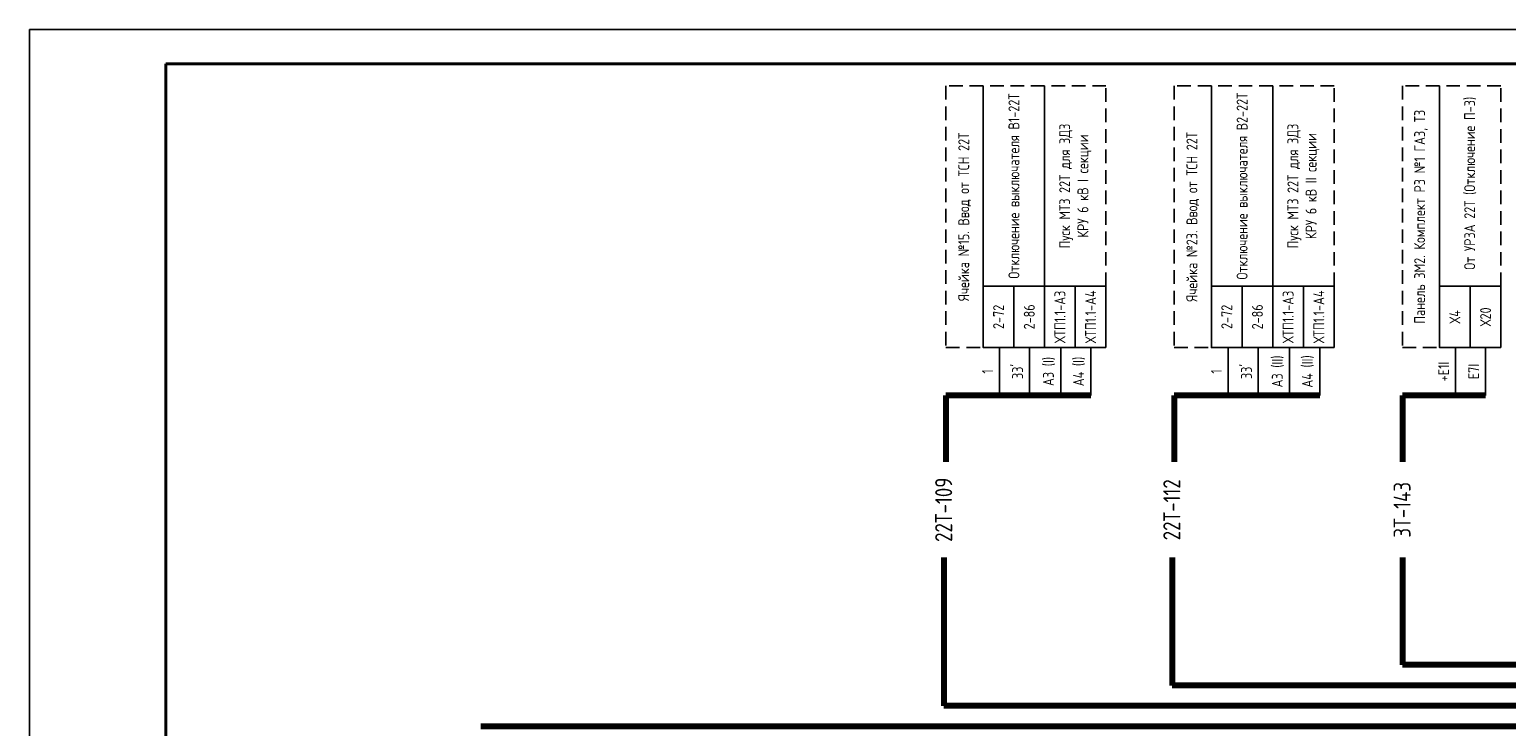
# Model space of a CAD drawing. Header units: millimetres. Extents: x 616 to 6446, y 2590 to 5711.
# Tile 11 of 50: x 2354 to 2571, y 3500 to 3602. Entities that reach past the tile are written whole.
import ezdxf
from ezdxf.enums import TextEntityAlignment as Align

# ---------------------------------------------------------------- set-up
doc = ezdxf.new("R2010")
doc.units = ezdxf.units.MM
doc.linetypes.add('JIS_02_2.0', pattern=[3, 2, -1])
doc.styles.add('SIMPLEX', font='GOST.ttf', dxfattribs={"height": 5})

msp = doc.modelspace()

# ---------------------------------------------------------------- linework, layer by layer
for p, q in [((2354.47, 3305.35), (2354.47, 3602.4)), ((2354.47, 3602.4), (2774.48, 3602.4)), ((2354.47, 3305.35), (2354.47, 3602.4)), ((2494.31, 3564.81), (2494.31, 3594.13)), ((2503.31, 3564.81), (2503.31, 3594.13)), ((2527.77, 3564.81), (2527.77, 3594.13)), ((2536.77, 3564.81), (2536.77, 3594.13)), ((2561.22, 3564.81), (2561.22, 3594.13)), ((2496.68, 3555.81), (2496.68, 3548.81)), ((2501.09, 3555.81), (2501.09, 3548.81)), ((2505.68, 3555.81), (2505.68, 3548.81)), ((2510.09, 3555.81), (2510.09, 3548.81)), ((2530.24, 3555.81), (2530.24, 3548.81)), ((2534.65, 3555.81), (2534.65, 3548.81)), ((2539.24, 3555.81), (2539.24, 3548.81)), ((2543.65, 3555.81), (2543.65, 3548.81)), ((2563.56, 3555.81), (2563.56, 3548.81)), ((2567.97, 3555.81), (2567.97, 3548.81))]:
    msp.add_line(p, q)
at = {"lineweight": 40}
msp.add_line((2374.47, 3597.4), (2769.56, 3597.4), dxfattribs=at)
at = {"linetype": 'Continuous', "lineweight": 40}
msp.add_line((2374.47, 3597.4), (2374.47, 3310.4), dxfattribs=at)
at = {"linetype": 'JIS_02_2.0'}
for p, q in [((2494.31, 3564.81), (2494.31, 3594.13)), ((2561.22, 3564.81), (2561.22, 3594.13))]:
    msp.add_line(p, q, dxfattribs=at)
at = {"lineweight": 80}
for p, q in [((2510.09, 3548.81), (2488.85, 3548.81)), ((2488.85, 3548.81), (2488.85, 3539.06)), ((2543.65, 3548.81), (2522.31, 3548.81)), ((2522.31, 3548.81), (2522.31, 3539.06)), ((2567.97, 3548.81), (2555.77, 3548.81)), ((2555.77, 3548.81), (2555.77, 3539.06)), ((2488.55, 3525.06), (2488.55, 3503.31)), ((2522, 3525.06), (2522, 3506.31)), ((2555.77, 3525.06), (2555.77, 3509.31)), ((2746.17, 3509.31), (2555.77, 3509.31)), ((2743.17, 3506.31), (2522, 3506.31)), ((2740.17, 3503.31), (2488.55, 3503.31))]:
    msp.add_line(p, q, dxfattribs=at)
at = {"color": 3, "lineweight": 80}
msp.add_line((2722.45, 3500.31), (2420.64, 3500.31), dxfattribs=at)
at = {"color": 32, "linetype": 'JIS_02_2.0', "true_color": 0xcd6928}
for points in [[(2512.31, 3555.81), (2512.31, 3594.13), (2488.85, 3594.13), (2488.85, 3555.81)], [(2545.77, 3555.81), (2545.77, 3594.13), (2522.31, 3594.13), (2522.31, 3555.81)], [(2570.22, 3555.81), (2570.22, 3594.13), (2555.77, 3594.13), (2555.77, 3555.81)]]:
    msp.add_lwpolyline(points, close=True, dxfattribs=at)
for points in [[(2498.81, 3555.81), (2498.81, 3564.81), (2494.31, 3564.81), (2494.31, 3555.81)], [(2503.31, 3555.81), (2503.31, 3564.81), (2498.81, 3564.81), (2498.81, 3555.81)], [(2507.81, 3555.81), (2507.81, 3564.81), (2503.31, 3564.81), (2503.31, 3555.81)], [(2512.31, 3555.81), (2512.31, 3564.81), (2507.81, 3564.81), (2507.81, 3555.81)], [(2532.27, 3555.81), (2532.27, 3564.81), (2527.77, 3564.81), (2527.77, 3555.81)], [(2536.77, 3555.81), (2536.77, 3564.81), (2532.27, 3564.81), (2532.27, 3555.81)], [(2541.27, 3555.81), (2541.27, 3564.81), (2536.77, 3564.81), (2536.77, 3555.81)], [(2545.77, 3555.81), (2545.77, 3564.81), (2541.27, 3564.81), (2541.27, 3555.81)], [(2565.72, 3555.81), (2565.72, 3564.81), (2561.22, 3564.81), (2561.22, 3555.81)], [(2570.22, 3555.81), (2570.22, 3564.81), (2565.72, 3564.81), (2565.72, 3555.81)]]:
    msp.add_lwpolyline(points, close=True)

# ---------------------------------------------------------------- texts
at = {"color": 4, "style": 'SIMPLEX'}
for s, p in [('22Т-109', (2489.76, 3532.05)), ('22Т-112', (2523.21, 3532.05)), ('3Т-143', (2556.98, 3532.05))]:
    msp.add_text(s, height=2.5, rotation=90, dxfattribs=at).set_placement(p, align=Align.CENTER)
at = {"char_height": 1.6, "attachment_point": 5, "rotation": 90, "style": 'SIMPLEX'}
for s, insert, width in [('Отключение выключателя В1-22Т', (2498.81, 3579.47), 29.3172), ('Отключение выключателя В2-22Т', (2532.27, 3579.47), 29.3172), ('Панель 3М2. Комплект РЗ №1 ГА3, Т3', (2558.49, 3574.97), 38.3172), (' От УРЗА 22Т (Отключение П-3)', (2565.72, 3579.47), 29.3172), ('Пуск МТЗ 22Т для ЗДЗ \\PКРУ 6 кВ I секции', (2507.81, 3579.47), 29.3172), ('Пуск МТЗ 22Т для ЗДЗ \\PКРУ 6 кВ II секции', (2541.27, 3579.47), 29.3172), ('ХТП1.1-А3', (2505.56, 3560.31), 9), ('ХТП1.1-А3', (2539.02, 3560.31), 9)]:
    msp.add_mtext(s, dxfattribs=dict(at, insert=insert, width=width))
at = {"color": 2, "char_height": 1.6, "width": 38.3172, "attachment_point": 5, "rotation": 90, "style": 'SIMPLEX'}
for s, insert in [('{\\C256;Ячейка №15. Ввод от ТСН 22Т}', (2491.58, 3574.97)), ('{\\C256;Ячейка №23. Ввод от ТСН 22Т}', (2525.04, 3574.97))]:
    msp.add_mtext(s, dxfattribs=dict(at, insert=insert))
at = {"color": 7, "char_height": 1.6, "attachment_point": 5, "rotation": 90, "style": 'SIMPLEX'}
for s, insert, width in [('ХТП1.1-А4', (2510.06, 3560.31), 9), ('ХТП1.1-А4', (2543.52, 3560.31), 9), ('2-72', (2496.56, 3560.31), 9), ('2-86', (2501.06, 3560.31), 9), ('2-72', (2530.02, 3560.31), 9), ('2-86', (2534.52, 3560.31), 9), ('Х4', (2563.47, 3560.31), 9), ('Х20', (2567.97, 3560.31), 9), ('{\\C256;А3 (I)}', (2503.95, 3552.31), 7), ('{\\C256;А4 (I)}', (2508.36, 3552.31), 7), ('{\\C256;А3 (II)}', (2537.51, 3552.31), 7), ('{\\C256;А4 (II)}', (2541.91, 3552.31), 7), ('{\\C256;+Е1I}', (2561.83, 3552.31), 7), ('{\\C256;1}', (2494.94, 3552.31), 7), ("{\\C256;33'}", (2499.35, 3552.31), 7), ('{\\C256;1}', (2528.5, 3552.31), 7), ("{\\C256;33'}", (2532.91, 3552.31), 7), ('{\\C256;E7I}', (2566.23, 3552.31), 7)]:
    msp.add_mtext(s, dxfattribs=dict(at, insert=insert, width=width))

doc.saveas('drawing.dxf')
